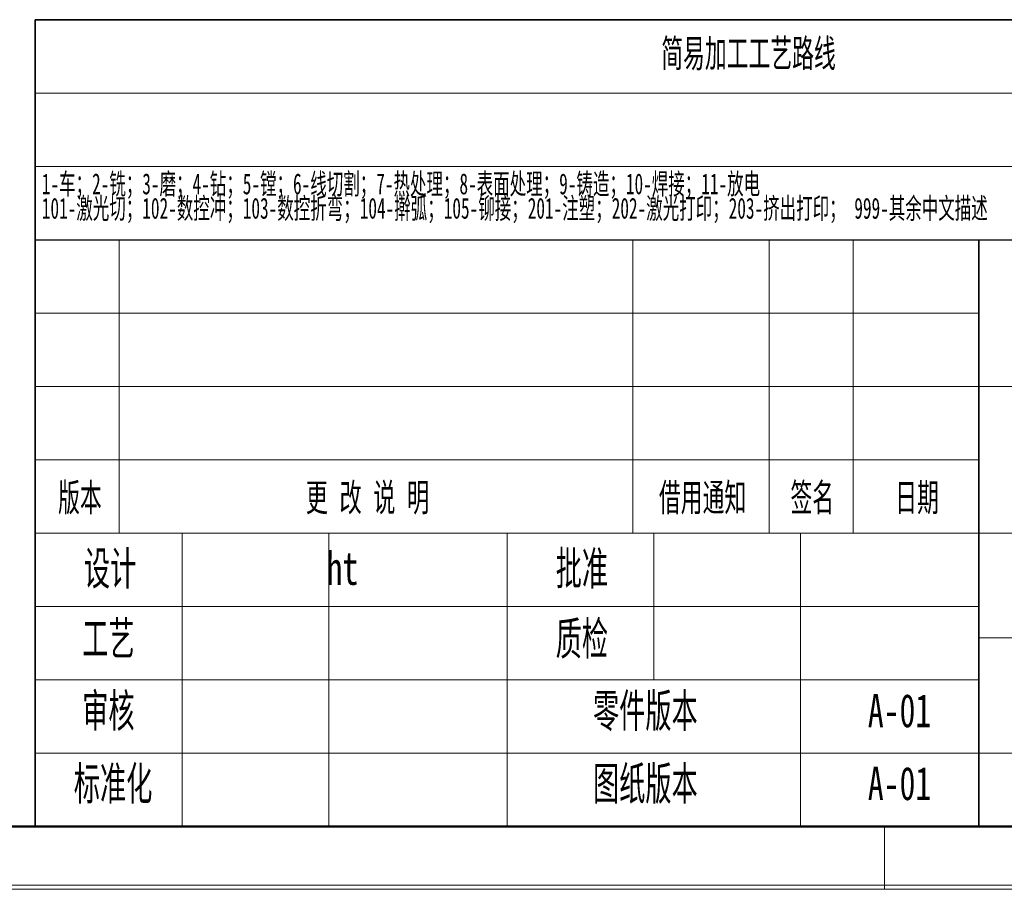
# Model space of a CAD drawing. Header units: millimetres. Extents: x 0 to 840, y -1 to 594.
# Tile 34 of 47: x 465 to 653, y -1 to 165. Entities that reach past the tile are written whole.
import ezdxf

# ---------------------------------------------------------------- set-up
doc = ezdxf.new("R2010")
doc.units = ezdxf.units.MM
doc.layers.get('0').update_dxf_attribs({"lineweight": 18})
doc.layers.add('细线层', color=7, linetype='Continuous', lineweight=25)
doc.styles.add('SLDTEXTSTYLE0', font='txt', dxfattribs={"width": 0.605})
doc.styles.add('SLDTEXTSTYLE1', font='txt', dxfattribs={"width": 0.614286})
doc.styles.add('SLDTEXTSTYLE2', font='txt', dxfattribs={"width": 0.7})

# ---------------------------------------------------------------- blocks, each defined once
blk = doc.blocks.new('SW_NOTE_1')
at = {"color": 0, "linetype": 'Continuous', "lineweight": 0, "char_height": 2, "attachment_point": 1, "style": 'SLDTEXTSTYLE0'}
for s, insert, width in [('1-车；2-铣；3-磨；4-钻；5-镗；6-线切割；7-热处理；8-表面处理；9-铸造；10-焊接；11-放电', (0, 2.578), 171.50391), ('101-激光切；102-数控冲；103-数控折弯；104-擀弧；105-铆接；201-注塑；202-激光打印；203-挤出打印； 999-其余中文描述', (0, 0.25), 225.64246)]:
    blk.add_mtext(s, dxfattribs=dict(at, insert=insert, width=width))

msp = doc.modelspace()

# ---------------------------------------------------------------- linework, layer by layer
at = {"color": 7, "linetype": 'Continuous', "lineweight": 35}
for p, q in [((467.9929, 123.1857), (467.9929, 165.1857)), ((467.9929, 165.1857), (827.9929, 165.1857)), ((467.9929, 123.1857), (467.9929, 11.1857)), ((647.9929, 123.1857), (647.9929, 11.1857)), ((827.9929, 11.1857), (467.9929, 11.1857))]:
    msp.add_line(p, q, dxfattribs=at)
at = {"color": 7, "linetype": 'Continuous', "lineweight": 18}
for p, q in [((467.9929, 151.1857), (827.9929, 151.1857)), ((735.9929, 137.1857), (467.9929, 137.1857)), ((483.9929, 67.1857), (483.9929, 123.1857)), ((581.9929, 67.1857), (581.9929, 123.1857)), ((607.9929, 67.1857), (607.9929, 123.1857)), ((623.9929, 67.1857), (623.9929, 123.1857)), ((647.9929, 109.1857), (467.9929, 109.1857)), ((647.9929, 95.1857), (467.9929, 95.1857)), ((647.9929, 95.1857), (735.9929, 95.1857)), ((647.9929, 81.1857), (467.9929, 81.1857)), ((735.9929, 67.1857), (467.9929, 67.1857)), ((495.9929, 11.1857), (495.9929, 67.1857)), ((523.9929, 11.1857), (523.9929, 67.1857)), ((557.9929, 11.1857), (557.9929, 67.1857)), ((585.9929, 39.1857), (585.9929, 67.1857)), ((613.9929, 11.1857), (613.9929, 67.1857)), ((647.9929, 53.1857), (467.9929, 53.1857)), ((735.9929, 47.1857), (647.9929, 47.1857)), ((647.9929, 39.1857), (467.9929, 39.1857)), ((647.9929, 25.1857), (467.9929, 25.1857)), ((629.9929, 11.1857), (629.9929, -0.8143)), ((0, 0), (839.987, 0)), ((419.9929, -0.8143), (839.9929, -0.8143))]:
    msp.add_line(p, q, dxfattribs=at)
at = {"color": 7, "linetype": 'Continuous', "lineweight": 25}
msp.add_line((467.9929, 123.1857), (827.9929, 123.1857), dxfattribs=at)
at = {"color": 7, "linetype": 'Continuous', "lineweight": 50}
for p in [(47.9929, 11.1857), (467.9929, 11.1857)]:
    msp.add_line(p, (827.9929, 11.1857), dxfattribs=at)
at = {"layer": '细线层', "color": 7, "lineweight": 18}
msp.add_line((647.9929, 25.1857), (827.9929, 25.1857), dxfattribs=at)

# ---------------------------------------------------------------- block references
at = {"color": 7, "linetype": 'Continuous', "lineweight": 0, "xscale": 2, "yscale": 2, "zscale": 2}
msp.add_blockref('SW_NOTE_1', (469.2277, 130.697), dxfattribs=at)

# ---------------------------------------------------------------- texts
at = {"color": 7, "linetype": 'Continuous', "lineweight": 0, "attachment_point": 2}
for s, insert, char_height, width, style in [('简易加工工艺路线', (604.0509, 161.4158), 5.29167, 83.395484, 'SLDTEXTSTYLE0'), ('版本', (476.5037, 76.6405), 5.29167, 20.238408, 'SLDTEXTSTYLE0'), ('更 改 说 明', (531.3551, 76.6405), 5.29167, 49.648756, 'SLDTEXTSTYLE1'), ('借用通知', (595.2833, 76.6405), 5.29167, 41.139013, 'SLDTEXTSTYLE0'), ('签名', (616.2134, 76.6405), 5.29167, 19.410661, 'SLDTEXTSTYLE0'), ('日期', (636.2134, 76.6405), 5.29167, 18.251816, 'SLDTEXTSTYLE0'), ('设计', (482.2575, 63.643), 6.35, 24.18676, 'SLDTEXTSTYLE0'), ('ht', (526.5705, 63.643), 6.35, 11.422905, 'SLDTEXTSTYLE2'), ('批准', (572.2575, 63.643), 6.35, 24.385419, 'SLDTEXTSTYLE0'), ('工艺', (481.938, 50.2474), 6.35, 23.988101, 'SLDTEXTSTYLE0'), ('质检', (572.2575, 50.2474), 6.35, 24.335754, 'SLDTEXTSTYLE0'), ('审核', (481.938, 36.4757), 6.35, 23.541117, 'SLDTEXTSTYLE0'), ('零件版本', (584.3719, 36.4757), 6.35, 49.714469, 'SLDTEXTSTYLE0'), ('A-01', (632.8585, 36.4757), 6.35, 24.037765, 'SLDTEXTSTYLE2'), ('标准化', (482.8263, 22.5742), 6.35, 37.049944, 'SLDTEXTSTYLE0'), ('图纸版本', (584.3719, 22.5742), 6.35, 48.522514, 'SLDTEXTSTYLE0'), ('A-01', (632.8585, 22.5742), 6.35, 24.037765, 'SLDTEXTSTYLE2')]:
    msp.add_mtext(s, dxfattribs=dict(at, insert=insert, char_height=char_height, width=width, style=style))

doc.saveas('drawing.dxf')
